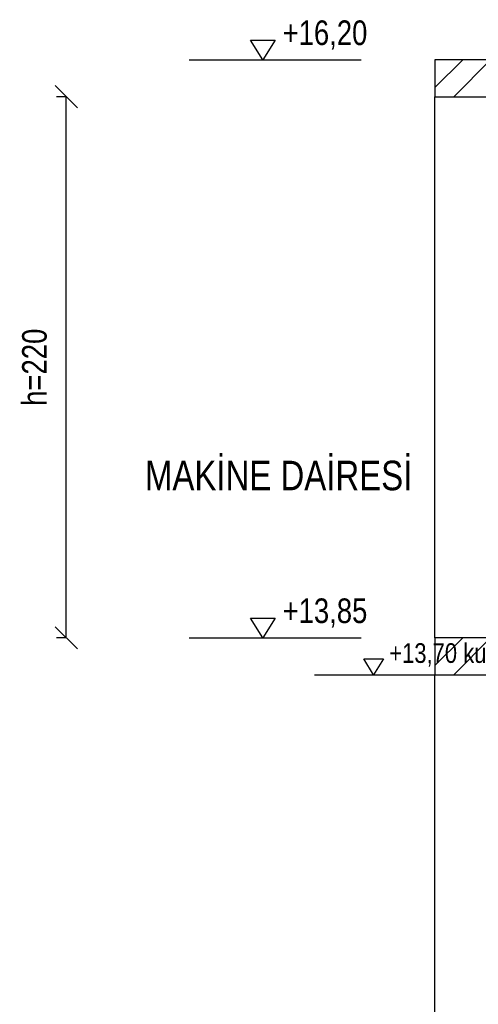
# Model space of a CAD drawing. Header units: centimetres. Extents: x 0 to 14595, y -30 to 2970.
# Tile 21 of 37: x 9621 to 9808, y 2121 to 2521. Entities that reach past the tile are written whole.
import ezdxf
from ezdxf.enums import TextEntityAlignment as Align

# ---------------------------------------------------------------- set-up
doc = ezdxf.new("R2010")
doc.units = ezdxf.units.CM
for name, color, linetype in [('ASN-BASLIK', 5, 'CONTINUOUS'), ('ASN-DUVAR', 7, 'CONTINUOUS'), ('ASN-KOT', 2, 'CONTINUOUS'), ('ASN-OLCU', 3, 'CONTINUOUS'), ('ASN-TARAMA', 8, 'CONTINUOUS')]:
    doc.layers.add(name, color=color, linetype=linetype)
doc.styles.get("Standard").update_dxf_attribs({"font": 'arial.ttf', "width": 0.8})

msp = doc.modelspace()

# ---------------------------------------------------------------- linework, layer by layer
at = {"layer": 'ASN-DUVAR'}
for p, q in [((9790, 2270), (9790, 2490)), ((9790, 505), (9790, 2255))]:
    msp.add_line(p, q, dxfattribs=at)
for points in [[(9790, 2490), (10030, 2490), (10030, 2505), (9790, 2505)], [(9790, 2255), (10030, 2255), (10030, 2270), (9790, 2270)]]:
    msp.add_lwpolyline(points, close=True, dxfattribs=at)
at = {"layer": 'ASN-KOT'}
for p, q in [((9690, 2505), (9760, 2505)), ((9690, 2270), (9760, 2270)), ((9741, 2255), (9797, 2255))]:
    msp.add_line(p, q, dxfattribs=at)
for points in [[(9720, 2505), (9715, 2513), (9725, 2513)], [(9720, 2270), (9715, 2278), (9725, 2278)], [(9765, 2255), (9761, 2261.4), (9769, 2261.4)]]:
    msp.add_lwpolyline(points, close=True, dxfattribs=at)
at = {"layer": 'ASN-OLCU'}
for p, q in [((9644.5, 2485.5), (9635.5, 2494.5)), ((9640, 2490), (9636, 2490)), ((9640, 2270), (9640, 2490)), ((9644.5, 2265.5), (9635.5, 2274.5)), ((9640, 2270), (9636, 2270))]:
    msp.add_line(p, q, dxfattribs=at)
at = {"layer": 'ASN-TARAMA'}
for p, q in [((9790, 2493.69), (9801.31, 2505)), ((9797.63, 2490), (9812.63, 2505)), ((9790, 2258.69), (9801.31, 2270)), ((9797.63, 2255), (9812.63, 2270))]:
    msp.add_line(p, q, dxfattribs=at)

# ---------------------------------------------------------------- texts
at = {"layer": 'ASN-BASLIK', "width": 0.8}
msp.add_text('MAKİNE DAİRESİ', height=12, dxfattribs=at).set_placement((9672, 2330))
at = {"layer": 'ASN-KOT', "width": 0.8}
for s, height, p in [('+16,20', 10, (9728, 2508)), ('+13,85', 10, (9728, 2273)), ('+13,70 kuyu tavanı', 8, (9771.4, 2257.4))]:
    msp.add_text(s, height=height, dxfattribs=at).set_placement(p, align=Align.BOTTOM_LEFT)
at = {"layer": 'ASN-OLCU', "width": 0.8}
msp.add_text('h=220', height=10, rotation=90, dxfattribs=at).set_placement((9635, 2380), align=Align.BOTTOM_CENTER)

doc.saveas('drawing.dxf')
